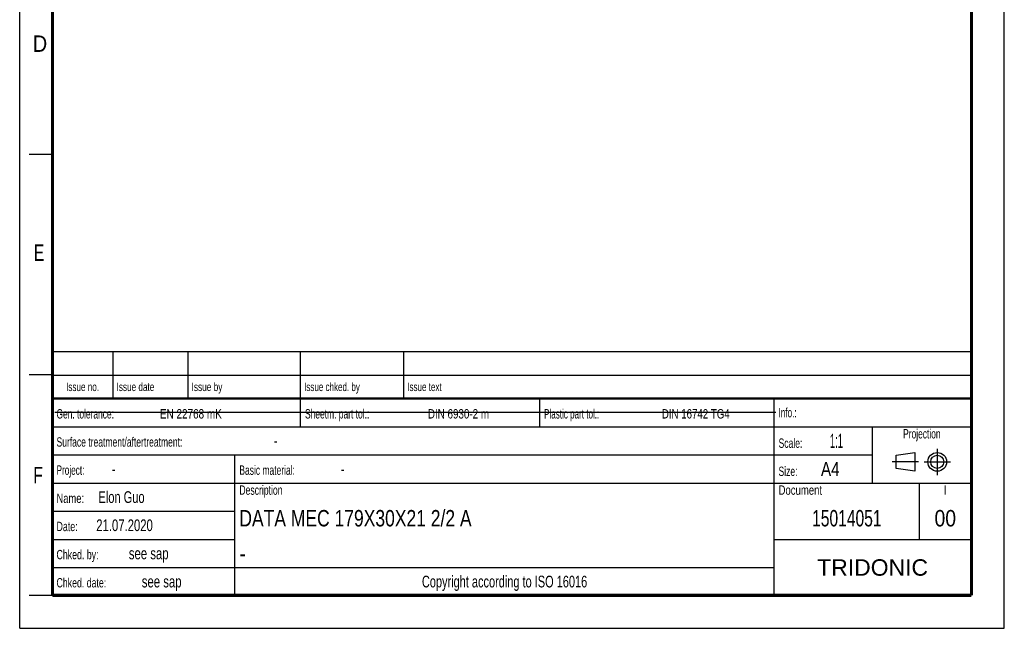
# Model space of a CAD drawing. Header units: millimetres. Extents: x 0 to 210, y 0 to 297.
# Tile 1 of 22: x 0 to 210, y 0 to 130. Entities that reach past the tile are written whole.
import ezdxf
from ezdxf.enums import TextEntityAlignment as Align

# ---------------------------------------------------------------- set-up
doc = ezdxf.new("R2010")
doc.units = ezdxf.units.MM
doc.header["$LTSCALE"] = 19.36
doc.linetypes.add('CENTER', pattern=[0.6, 0.375, -0.075, 0.075, -0.075])
doc.layers.get('0').update_dxf_attribs({"linetype": 'CONTINUOUS'})
doc.layers.add('DEFAULT_1', color=7, linetype='CENTER')
doc.layers.add('Z_NOTICE', color=7, linetype='CONTINUOUS')
doc.styles.add('TEXTSTYLE_2', font='txt', dxfattribs={"width": 0.75})
doc.styles.add('TEXTSTYLE_5', font='arial.ttf')

# ---------------------------------------------------------------- blocks, each defined once
blk = doc.blocks.new('PROJEKTIONSMETHODE_BL0', base_point=(192.31, 35.47))
at = {"color": 2, "linetype": 'CONTINUOUS'}
for p, q in [((186.91, 36.87), (190.91, 37.47)), ((186.91, 34.07), (186.91, 36.87)), ((190.91, 37.47), (190.91, 33.47)), ((190.91, 33.47), (186.91, 34.07))]:
    blk.add_line(p, q, dxfattribs=at)
for radius in [2, 1.4]:
    blk.add_circle((195.71, 35.47), radius, dxfattribs=at)
at = {"layer": 'DEFAULT_1', "color": 2, "linetype": 'CENTER'}
for p, q in [((195.71, 38.27), (195.71, 32.67)), ((191.71, 35.47), (186.11, 35.47)), ((192.91, 35.47), (198.5, 35.47))]:
    blk.add_line(p, q, dxfattribs=at)

msp = doc.modelspace()

# ---------------------------------------------------------------- linework, layer by layer
at = {"color": 2, "linetype": 'CONTINUOUS'}
for p, q in [((0, 0), (0, 297)), ((210, 0), (210, 297)), ((7, 101), (2, 101)), ((6.91362, 48.96015), (6.91362, 58.96015)), ((6.91362, 58.96015), (202.91362, 58.96015)), ((19.91362, 48.96015), (19.91362, 58.96015)), ((35.91362, 48.96015), (35.91362, 58.96015)), ((59.91362, 48.96015), (59.91362, 58.96015)), ((81.91362, 48.96015), (81.91362, 58.96015)), ((202.91362, 48.96015), (202.91362, 58.96015)), ((7, 54), (2, 54)), ((6.91362, 53.96015), (202.91362, 53.96015)), ((6.91355, 6.96013), (6.91355, 48.96013)), ((6.91355, 48.96013), (202.91355, 48.96013)), ((6.91362, 48.96015), (202.91362, 48.96015)), ((59.91355, 42.96013), (59.91355, 48.96013)), ((110.91355, 42.96013), (110.91355, 48.96013)), ((160.91355, 6.96013), (160.91355, 48.96013)), ((202.91355, 6.96013), (202.91355, 48.96013)), ((6.91355, 42.96013), (202.91355, 42.96013)), ((181.91355, 30.96013), (181.91355, 42.96013)), ((6.91355, 36.96013), (181.91355, 36.96013)), ((45.91355, 6.96013), (45.91355, 36.96013)), ((6.91355, 30.96013), (202.91355, 30.96013)), ((191.91355, 18.96013), (191.91355, 30.96013)), ((6.91355, 24.96013), (45.91355, 24.96013)), ((6.91355, 18.96013), (45.91355, 18.96013)), ((160.91355, 18.96013), (202.91355, 18.96013)), ((6.91355, 12.96013), (160.91355, 12.96013)), ((7, 7), (2, 7)), ((6.91355, 6.96013), (202.91355, 6.96013)), ((0, 0), (210, 0))]:
    msp.add_line(p, q, dxfattribs=at)
at = {"color": 7, "linetype": 'CONTINUOUS'}
msp.add_line((7.46812, 46.04239), (161.26812, 46.04239), dxfattribs=at)
for points, const_width in [([(7, 7), (7, 290)], 0.7), ([(203, 7), (203, 290)], 0.7), ([(7, 49), (203, 49)], 0.5), ([(7, 7), (203, 7)], 0.7)]:
    msp.add_lwpolyline(points, dxfattribs=dict(at, const_width=const_width))

# ---------------------------------------------------------------- block references
at = {"color": 2, "linetype": 'CONTINUOUS'}
msp.add_blockref('PROJEKTIONSMETHODE_BL0', (192.30508, 35.46975), dxfattribs=at)

# ---------------------------------------------------------------- texts
at = {"color": 5, "linetype": 'CONTINUOUS', "style": 'TEXTSTYLE_2'}
for s, width, p in [('D', 0.904762, (2.80729, 122.85717)), ('E', 0.714286, (3.00245, 78.30247)), ('F', 0.714286, (2.92219, 30.89704))]:
    msp.add_text(s, height=3.5, dxfattribs=dict(at, width=width)).set_placement(p)
at = {"layer": 'Z_NOTICE', "color": 5, "linetype": 'CONTINUOUS', "style": 'TEXTSTYLE_2'}
for s, height, width, p in [('Issue date ', 1.8, 0.725108, (20.66362, 50.56015)), ('Issue by ', 1.8, 0.732804, (36.66362, 50.56015)), ('Issue chked. by', 1.8, 0.711111, (60.66362, 50.56015)), ('Issue text ', 1.8, 0.712121, (82.66362, 50.56015)), ('Gen. tolerance:', 2, 0.669841, (7.85105, 44.71013)), ('EN 22768 mK', 2, 0.792208, (29.91057, 44.71013)), ('Sheetm. part tol.:', 2, 0.67328, (60.85105, 44.71013)), ('DIN 6930-2 m', 2, 0.78373, (87.05343, 44.71013)), ('Plastic part tol.:', 2, 0.642857, (111.85105, 44.71013)), ('DIN 16742 TG4', 2, 0.772894, (136.95819, 44.71013)), ('Info.: ', 2, 0.64966, (161.85105, 44.96013)), ('Surface treatment/aftertreatment: ', 2, 0.681373, (7.85105, 38.71013)), ('Scale:  ', 2, 0.684524, (161.85105, 38.46013)), ('1:1', 3, 0.5, (172.80343, 38.46013)), ('-', 2.5, 0.714286, (54.18438, 38.71013)), ('Project: ', 2, 0.656085, (7.85105, 32.71013)), ('-', 2.5, 0.714286, (19.66057, 32.71013)), ('Basic material: ', 2, 0.675595, (46.85105, 32.71013)), ('-', 2.5, 0.714286, (68.47009, 32.71013)), ('Size: ', 2, 0.678571, (161.85105, 32.46013)), (' A4', 3, 0.809524, (169.9939, 32.46013)), ('Elon Guo', 2.5, 0.705357, (16.80343, 26.71013)), ('Description', 2, 0.688312, (46.85105, 28.46013)), ('Document', 2, 0.761905, (161.85105, 28.46013)), ('Name: ', 2, 0.746032, (7.85105, 26.71013)), ('21.07.2020', 2.5, 0.721429, (16.32724, 20.71013)), ('Date: ', 2, 0.706349, (7.85105, 20.71013)), ('Chked. by: ', 2, 0.701299, (7.85105, 14.71013)), ('see sap', 2.5, 0.72449, (23.27962, 14.71013)), ('Chked. date: ', 2, 0.699634, (7.85105, 8.71013)), ('see sap', 2.5, 0.72449, (26.04152, 8.71013))]:
    msp.add_text(s, height=height, dxfattribs=dict(at, width=width)).set_placement(p)
for s, height, width, p in [('Issue no.', 1.8, 0.719577, (13.41362, 50.56015)), ('Projection', 2, 0.671429, (192.41355, 40.46013)), ('I', 2, 0.833333, (197.41355, 28.46013)), ('Copyright according to ISO 16016', 2.5, 0.700149, (103.41355, 8.71013))]:
    msp.add_text(s, height=height, dxfattribs=dict(at, width=width)).set_placement(p, align=Align.CENTER)
at = {"layer": 'Z_NOTICE', "color": 7, "linetype": 'CONTINUOUS', "style": 'TEXTSTYLE_2'}
for s, width, p in [('DATA MEC 179X30X21 2/2 A', 0.796627, (46.85105, 21.71013)), ('-', 0.904762, (46.85105, 14.21013))]:
    msp.add_text(s, height=3.5, dxfattribs=dict(at, width=width)).set_placement(p)
for s, width, p in [('15014051', 0.71131, (176.41355, 21.71013)), ('00', 0.880952, (197.41355, 21.71013))]:
    msp.add_text(s, height=3.5, dxfattribs=dict(at, width=width)).set_placement(p, align=Align.CENTER)
at = {"layer": 'Z_NOTICE', "color": 5, "linetype": 'CONTINUOUS', "style": 'TEXTSTYLE_5'}
msp.add_text('TRIDONIC', height=3.5, dxfattribs=at).set_placement((181.91355, 11.21013), align=Align.CENTER)

doc.saveas('drawing.dxf')
